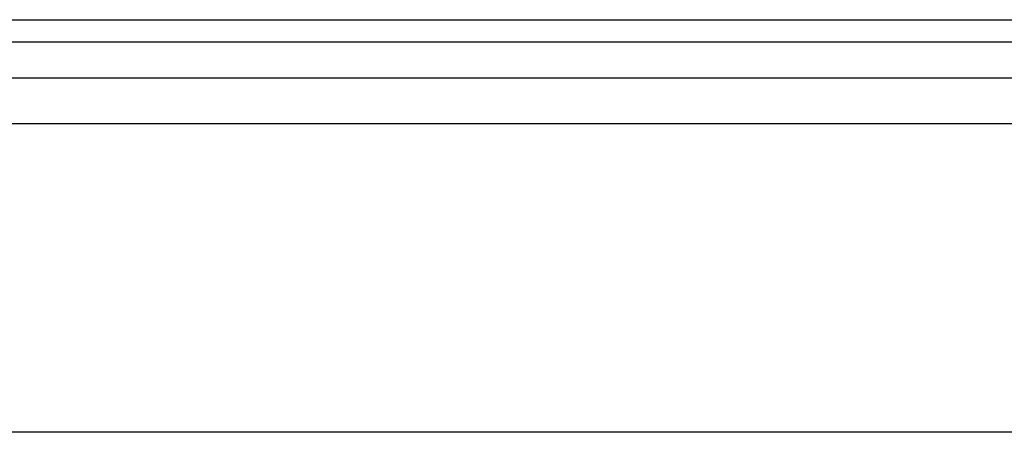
# Model space of a CAD drawing. Header units: inches. Extents: x 0 to 35.6, y 0 to 23.
# Tile 20 of 56: x 12.949 to 14.734, y 14.14 to 14.888. Entities that reach past the tile are written whole.
import ezdxf

# ---------------------------------------------------------------- set-up
doc = ezdxf.new("R2010")
doc.units = ezdxf.units.IN
doc.header["$LTSCALE"] = 1.957805
doc.header["$MEASUREMENT"] = 0
doc.layers.get('0').update_dxf_attribs({"linetype": 'CONTINUOUS'})

msp = doc.modelspace()

# ---------------------------------------------------------------- linework, layer by layer
at = {"color": 7, "linetype": 'Continuous'}
for p, q in [((9.1771, 14.8878), (15.2427, 14.8878)), ((8.4228, 14.8479), (15.997, 14.8479)), ((8.4369, 14.7823), (15.9829, 14.7823)), ((9.0655, 14.6998), (15.3543, 14.6998))]:
    msp.add_line(p, q, dxfattribs=at)
at = {"color": 3, "linetype": 'Continuous'}
msp.add_line((15.8479, 14.1398), (8.5719, 14.1398), dxfattribs=at)

doc.saveas('drawing.dxf')
